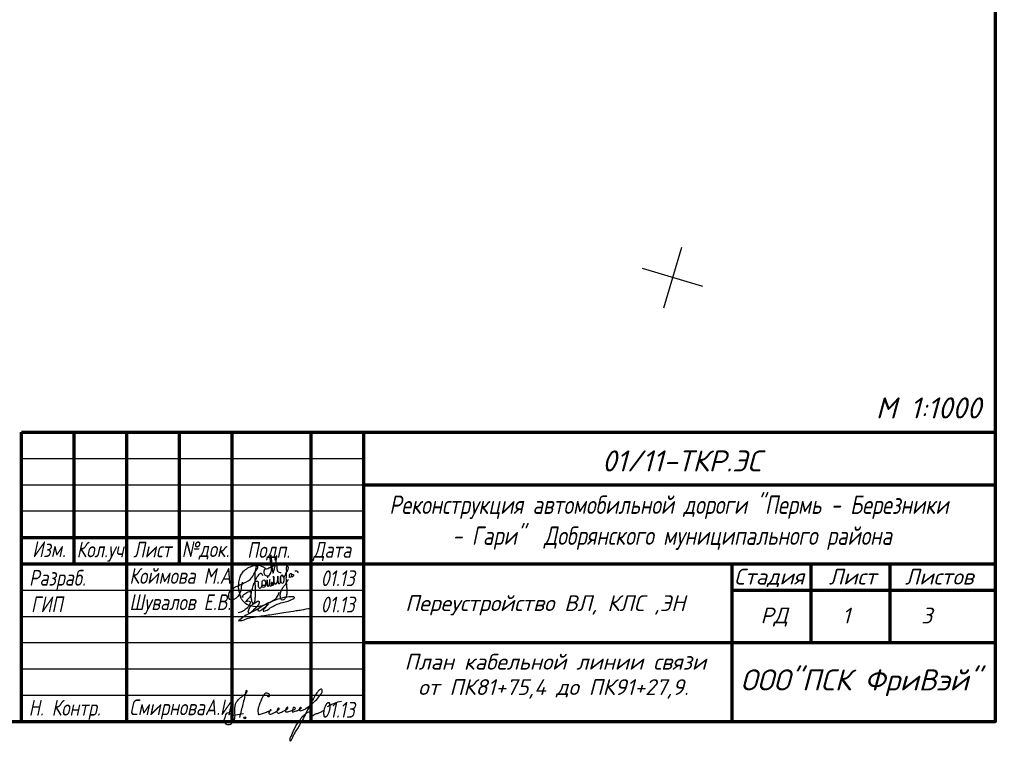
# Model space of a CAD drawing. Header units: millimetres. Extents: x 1808 to 2912, y -1045 to 155.
# Tile 42 of 43: x 2699 to 2886, y -134 to 3. Entities that reach past the tile are written whole.
import ezdxf
from ezdxf.enums import TextEntityAlignment as Align

# ---------------------------------------------------------------- set-up
doc = ezdxf.new("R2010")
doc.units = ezdxf.units.MM
doc.linetypes.add('CONTI', pattern=[0])
doc.layers.add('_Оформление', color=7, linetype='Continuous')
doc.layers.add('SETKR', color=2, linetype='CONTI')
doc.layers.add('ЛИНИЯ', color=7, linetype='Continuous', lineweight=18)
doc.layers.add('проект', color=7, linetype='Continuous', lineweight=80)
doc.layers.add('ЭЛЕКТРИКА', color=1, linetype='Continuous', lineweight=40, plot=False)
doc.styles.add('GPR', font='isocpeui.ttf', dxfattribs={"width": 0.8})
doc.styles.get("Standard").update_dxf_attribs({"font": 'isocpeui.ttf'})

# ---------------------------------------------------------------- blocks, each defined once
blk = doc.blocks.new('A$C14F24BE0')
at = {"lineweight": 30, "true_color": 0x0718b0}
blk.add_hatch(color=164, dxfattribs=at).paths.add_polyline_path([(2.59, -4.28, 1), (2.22, -4.28, 1)])
at = {"color": 164, "lineweight": 30, "true_color": 0x0718b0}
blk.add_line((0.23, -3.77), (2.15, -3.46), dxfattribs=at)
blk.add_circle((2.41, -4.28), 0.188, dxfattribs=at)
for points, knots in [([(-0.49, -3.72), (-0.4, -3.67), (-0.51, -3.26), (-1.23, -3.39), (-1.36, -4.15), (-1.69, -4.88), (-1.23, -5.5), (-0.44, -5.64), (0.2, -5.09), (0.57, -4.33), (0.54, -3.38), (0.5, -2.43), (0.63, -1.37), (1.37, -0.6), (2.2, 0.02), (2.73, 0.41), (2.92, 0.9), (2.57, 0.9), (2.59, 0.63), (2.47, 0.2), (2.22, -1.02), (1.82, -2.53), (1.51, -3.77), (1.4, -4.2)], [0, 0, 0, 0, 0.31279, 0.75166, 1.67129, 2.412495, 2.97956, 3.712448, 4.564632, 5.298338, 6.207276, 7.322922, 8.192226, 9.305227, 10.401145, 11.26622, 11.411446, 11.655096, 11.818609, 12.118108, 13.018743, 15.498507, 16.84405, 16.84405, 16.84405, 16.84405]), ([(6.77, 0.11), (6.76, 0.07), (6.73, -0.05), (6.74, -0.26), (6.95, -0.27), (7.15, -0.16), (7.12, 0.17), (6.85, 0.42), (6.2, 0.43), (5.61, -0.6), (5.24, -1.66), (4.83, -2.72), (4.92, -3.26), (4.94, -3.78), (5.56, -3.51), (6.12, -3.4), (6.78, -3.01), (7.25, -2.99), (7.43, -2.78), (7.27, -2.69), (7.14, -2.97), (7.03, -3.16), (6.94, -3.44), (7.19, -3.67), (7.69, -3.49), (8.14, -3.24), (8.59, -3), (8.8, -2.75), (8.98, -2.54), (8.76, -2.33), (8.62, -2.69), (8.51, -2.93), (8.48, -3.28), (8.82, -3.47), (9.28, -3.21), (9.87, -2.98), (10.27, -2.66), (10.67, -2.44), (10.51, -2.17), (10.3, -2.43), (10.18, -2.64), (10.03, -3.05), (10.56, -3.26), (11.12, -2.88), (11.7, -2.84), (12.08, -2.51), (11.85, -2.28), (11.43, -2.32), (11.57, -2.76), (11.34, -3.01), (11.54, -3.26), (11.93, -3), (12.42, -2.95), (12.75, -2.65), (13.32, -2.45), (12.88, -2.21), (12.76, -2.54), (12.68, -2.85), (13.05, -2.97), (13.47, -2.83), (14.22, -2.43), (15.07, -1.68), (16.11, -0.82), (16.75, 0.01), (17.11, 0.62), (17.14, 0.97), (16.98, 1.19), (16.59, 1.05), (16.17, 0.62), (15.66, -0.17), (15.12, -1.23), (14.28, -2.85), (13.34, -4.76), (12.36, -6.43), (11.67, -7.42), (11.47, -8.1), (11.25, -8.39), (11.12, -8.81), (10.9, -8.35), (11.33, -7.66), (11.76, -6.37), (12.54, -5.08), (13.32, -4.13), (13.8, -3.57), (14.22, -3.31), (14.52, -3.13), (14.9, -3.14), (14.87, -3.51), (14.86, -3.73), (14.92, -4.17), (15.59, -3.55), (16.14, -3.46), (16.83, -3.22), (17.2, -2.96), (17.39, -2.82)], [0, 0, 0, 0, 0.153221, 0.357613, 0.493352, 0.692414, 0.989555, 1.291204, 1.742475, 2.730709, 4.388355, 5.38085, 5.890004, 6.210585, 6.551316, 7.411083, 8.194482, 8.718166, 8.790248, 8.89267, 9.06287, 9.519825, 9.702443, 9.829766, 10.435215, 11.015499, 11.49759, 11.887822, 12.060708, 12.208429, 12.520036, 12.814383, 13.166868, 13.362181, 13.847388, 14.598378, 15.26698, 15.529718, 15.699557, 15.900859, 16.243469, 16.632814, 16.858518, 17.69493, 18.466617, 18.679008, 18.929614, 19.198499, 19.673231, 19.908465, 20.088794, 20.397375, 21.067588, 21.542627, 21.930537, 22.170782, 22.471297, 22.757892, 23.004436, 23.42, 24.091694, 25.523516, 26.827085, 28.102709, 28.675735, 28.89724, 29.125716, 29.34922, 29.98644, 30.948008, 32.136516, 33.563641, 36.408284, 38.532782, 39.355909, 40.072242, 40.473339, 40.729918, 40.841553, 41.667047, 43.020408, 44.981349, 46.112506, 46.72121, 47.181361, 47.566749, 47.800475, 48.112253, 48.4229, 48.579857, 49.244021, 49.968175, 50.605834, 51.320527, 51.320527, 51.320527, 51.320527]), ([(18.13, -2.16), (18.35, -2.03), (18.77, -1.77), (19.66, -1.46), (20.3, -1.14), (20.76, -1.14)], [0, 0, 0, 0, 0.757468, 1.46659, 2.831229, 2.831229, 2.831229, 2.831229])]:
    blk.add_open_spline(points, degree=3, knots=knots, dxfattribs=at)
blk = doc.blocks.new('A$C6218632A')
at = {"layer": 'ЭЛЕКТРИКА', "color": 0, "linetype": 'ByBlock', "lineweight": -2}
for points, knots in [([(6.36, 3.64), (6.34, 3.61), (6.28, 3.54), (6.16, 3.41), (6.14, 3.21), (6.16, 3.02), (6.19, 2.84), (6.24, 2.65), (6.37, 2.43), (6.71, 2.39), (7.05, 2.4), (7.35, 2.66), (7.5, 2.98), (7.6, 3.33), (7.64, 3.67), (7.53, 4.01), (7.52, 4.42), (7.42, 4.86), (7.43, 5.36), (7.26, 5.84), (7.5, 6.11), (7.44, 6.63), (7.64, 4.98), (7.6, 4.73), (7.91, 2.4), (8.05, 3.51), (8.26, 3.99), (8.4, 4.82), (8.52, 5.24), (8.71, 6.31), (8.16, 5.75), (8.51, 4.78), (8.64, 3.91), (8.69, 3.09), (9.18, 3.04), (9.46, 3.01)], [0, 0, 0, 0, 0.118708, 0.283153, 0.508507, 0.683718, 0.861871, 1.055389, 1.281684, 1.56958, 1.999735, 2.263254, 2.727804, 3.03837, 3.345159, 3.748428, 4.084118, 4.590028, 5.05489, 5.630673, 5.896078, 6.1185, 6.753042, 8.372403, 9.622969, 10.077373, 10.810653, 11.454077, 12.34475, 12.956405, 13.008846, 14.522349, 15.372925, 15.922063, 16.654094, 16.654094, 16.654094, 16.654094]), ([(2.03, 1.19), (1.96, 0.79), (1.79, -0.15), (1.58, -1.6), (-0.41, -2.66), (-0.69, -0.61), (0.77, 0.34), (2.4, 0.98), (3.94, 1.79), (4.45, 3.16), (5.1, 3.81), (4.95, 5.05), (4.52, 3.61), (4.41, 2.82), (4.43, 1.47), (4.48, 0.22), (4.56, -0.86), (4.46, -1.72), (4.48, -2.22), (4.21, -3.13), (3.84, -2.45), (3.84, -2.02), (3.7, -1.52), (3.72, -1.12), (3.75, -0.73), (3.85, -0.37), (4.03, 0.02), (4.13, 0.57), (4.43, 1.21), (4.73, 1.96), (5.09, 2.46), (5.66, 3.08), (5.82, 2.66), (5.9, 2.46)], [0, 0, 0, 0, 1.216621, 2.86, 4.494114, 5.503199, 7.547548, 9.093933, 10.97122, 12.45814, 13.183829, 13.892107, 14.667871, 15.870181, 16.997792, 18.479138, 19.702196, 20.248434, 20.972138, 21.575858, 21.938568, 22.632065, 23.04127, 23.45184, 23.813692, 24.214111, 24.564576, 25.103265, 25.878183, 26.701555, 27.423218, 27.986195, 28.483433, 28.483433, 28.483433, 28.483433]), ([(8.16, 4.33), (8, 4.25), (7.65, 4.05), (7.15, 3.91), (6.71, 3.58), (6.42, 3.82), (6.21, 3.94), (6.02, 4.08), (5.8, 4.17), (5.49, 4.3), (5.08, 4.34), (4.41, 4.28), (3.53, 4.09), (2.59, 3.54), (1.83, 2.81), (1.47, 1.87), (1.34, 1), (1.26, 0.15), (1.42, -0.55), (1.57, -1.22), (1.78, -1.85), (2.15, -2.39), (2.78, -2.99), (3.86, -3.41), (5.13, -3.47), (6.45, -3.13), (7.63, -2.51), (8.77, -1.75), (8.97, -0.99), (9.04, -0.7)], [0, 0, 0, 0, 0.550224, 1.191183, 1.622114, 1.939836, 2.19685, 2.348396, 2.641954, 2.905273, 3.358709, 3.86517, 4.910957, 6.036244, 7.099431, 7.97607, 9.014585, 9.751213, 10.50375, 11.158115, 11.811474, 12.458613, 13.119138, 14.38981, 15.828036, 16.881878, 18.42347, 19.87406, 20.731176, 20.731176, 20.731176, 20.731176]), ([(7.71, 0.86), (7.75, 0.84), (7.82, 0.79), (7.83, 0.91), (7.84, 0.98), (7.79, 1.05), (7.74, 1.12), (7.63, 1.12), (7.56, 1.01), (7.58, 0.9), (7.55, 0.74), (7.65, 0.64), (7.76, 0.57), (7.89, 0.55), (7.97, 0.68), (8.04, 0.8), (8.07, 0.93), (8.06, 1.12), (8.07, 1.31), (8.05, 1.55), (8.06, 1.74), (8.02, 1.97), (7.98, 2.64), (8.05, 1.82), (8.05, 1.56), (8.06, 1.4), (8.06, 1.25), (8.09, 1.08), (8.16, 0.96), (8.24, 0.87), (8.41, 0.73), (8.66, 1.02), (8.74, 1.31), (8.81, 1.66), (8.83, 1.91), (8.8, 2.49), (8.83, 2.13), (8.81, 1.94), (8.82, 1.71), (8.84, 1.49), (8.84, 1.3), (8.88, 1.14), (8.89, 0.94), (9.05, 0.95), (9.22, 0.91), (9.34, 1.26), (9.3, 1.56), (9.33, 1.91), (9.25, 2.22), (9.53, 2.52), (9.74, 2.42), (9.86, 2.22), (9.84, 2.55), (9.43, 2.47), (9.3, 2.21), (9.32, 1.94), (9.31, 1.64), (9.29, 1.34), (9.45, 1.13), (9.65, 0.94), (9.89, 1.1), (9.96, 1.27), (10, 1.46), (10.05, 1.69), (10.02, 1.94), (9.99, 2.1), (9.95, 2.24), (9.86, 2.28), (9.77, 2.42), (9.75, 2.27), (9.82, 2.18), (9.96, 2.21), (10.05, 2.3), (10.2, 2.36), (10.24, 2.54), (10.34, 2.72), (10.37, 2.88), (10.43, 3.06), (10.55, 3.18), (10.7, 3.38), (10.77, 3.68), (10.91, 4.06), (10.44, 4.38), (10.43, 4.01), (10.4, 3.75), (10.44, 3.42), (10.44, 3.11), (10.39, 2.78), (10.41, 2.45), (10.36, 2.08), (10.35, 1.73), (10.41, 1.41), (10.41, 1.11), (10.43, 0.84), (10.45, 0.53), (10.47, 0.23), (10.52, -0.13), (10.53, -0.51), (10.52, -0.91), (10.46, -1.33), (10.3, -1.78), (10.03, -2.24), (9.44, -2.27), (9.31, -1.82), (9.26, -1.45), (9.27, -1.03), (9.39, -0.66), (9.55, -0.32), (9.7, 0), (9.87, 0.29), (10.08, 0.54), (10.35, 0.81), (10.53, 1.27), (10.74, 1.57), (10.86, 1.75)], [0, 0, 0, 0, 0.112047, 0.194924, 0.263254, 0.34956, 0.411074, 0.535381, 0.597512, 0.765688, 0.877502, 1.055198, 1.133063, 1.267261, 1.4052, 1.531064, 1.692114, 1.797318, 2.100324, 2.273725, 2.508879, 2.64738, 3.054804, 3.701914, 3.811019, 3.915461, 4.151835, 4.284388, 4.419739, 4.551836, 4.650087, 5.054369, 5.312583, 5.645619, 6.017608, 6.359419, 6.548212, 6.733226, 7.029984, 7.199114, 7.385571, 7.586763, 7.770319, 7.795181, 8.029342, 8.207128, 8.749797, 8.957039, 9.260919, 9.700134, 9.735704, 9.949679, 10.042887, 10.420575, 10.696721, 10.908513, 11.207826, 11.610088, 11.724501, 12.031879, 12.283874, 12.438323, 12.571216, 12.873349, 13.150563, 13.298389, 13.374297, 13.564905, 13.632381, 13.729137, 13.831553, 13.965102, 14.090678, 14.215073, 14.4204, 14.59231, 14.81698, 14.915667, 15.161749, 15.31149, 15.658681, 16.085535, 16.432665, 16.631066, 16.918543, 17.29932, 17.618537, 17.849443, 18.27685, 18.601425, 18.986076, 19.303314, 19.575951, 19.892478, 20.131507, 20.493425, 20.79769, 21.231918, 21.61385, 22.012982, 22.469598, 23.081108, 23.508948, 23.843257, 24.320163, 24.6876, 25.07669, 25.46302, 25.822922, 26.141993, 26.47151, 26.807894, 27.255978, 27.913388, 27.913388, 27.913388, 27.913388]), ([(6.92, 1.97), (6.93, 2), (6.94, 2.08), (6.94, 2.18), (6.94, 2.3), (7.02, 2.37), (7.08, 2.35), (7.1, 2.34)], [0, 0, 0, 0, 0.0785862, 0.242986, 0.3060295, 0.4223142, 0.4868299, 0.4868299, 0.4868299, 0.4868299]), ([(11.08, 2.11), (11.07, 2.18), (11.04, 2.32), (11.04, 2.56), (11.09, 2.83), (11.31, 2.87), (11.43, 2.75), (11.39, 2.65), (11.35, 2.44), (11.4, 2.53), (11.48, 2.59), (11.6, 2.66), (11.73, 2.64), (11.77, 2.55), (11.85, 2.47), (11.76, 2.38), (11.72, 2.26), (11.59, 2.22), (11.44, 2.17), (11.3, 2.15), (11.15, 2.14), (11.05, 2.11), (10.95, 2.12), (10.93, 2.06), (10.92, 2.04)], [0, 0, 0, 0, 0.203114, 0.443788, 0.738793, 0.892148, 1.011452, 1.16472, 1.294079, 1.312018, 1.436857, 1.609751, 1.70903, 1.800525, 1.876218, 2.001803, 2.102334, 2.263861, 2.37303, 2.576259, 2.689773, 2.803296, 2.893038, 2.964801, 2.964801, 2.964801, 2.964801]), ([(12.01, 3.3), (12.09, 3.32), (12.27, 3.37), (12.51, 3.28), (12.65, 3.08), (12.58, 2.97), (12.54, 2.91)], [0, 0, 0, 0, 0.2515771, 0.5409778, 0.7122563, 0.9029155, 0.9029155, 0.9029155, 0.9029155]), ([(4.39, 1.12), (4.52, 1.23), (4.69, 1.36), (4.98, 1.42), (5.11, 1.25), (5.09, 1.06), (5.04, 0.85), (5.06, 0.62), (5.07, 0.37), (5.15, 0.16), (5.33, 0.02), (5.56, 0.08), (5.75, 0.29), (5.86, 0.63), (5.79, 1.03), (5.8, 1.43), (6.17, 1.7), (6.46, 1.37), (6.45, 1.02), (6.45, 0.68), (6.45, 0.37), (6.23, 0.16), (6.02, 0.19), (5.83, 0.23), (5.79, 0.38), (5.76, 0.67), (6.23, 0.58), (6.52, 0.71), (6.73, 0.92), (6.82, 1.19), (6.77, 1.89), (6.81, 1.18), (6.74, 0.9), (6.76, 0.65), (6.79, 0.49), (6.87, 0.4), (6.98, 0.42), (7.11, 0.47), (7.14, 0.62), (7.21, 0.76), (7.21, 0.92), (7.23, 1.04), (7.26, 1.16), (7.26, 1.28), (7.26, 1.42), (7.28, 1.55), (7.27, 1.84), (7.25, 1.44), (7.25, 1.28), (7.25, 1.14), (7.25, 1.06), (7.25, 1.02), (7.25, 0.92), (7.25, 0.77), (7.26, 0.6), (7.34, 0.4), (7.48, 0.46), (7.58, 0.51)], [0, 0, 0, 0, 0.496119, 0.651509, 0.822656, 1.020696, 1.200838, 1.472307, 1.717279, 1.943141, 2.143103, 2.330431, 2.592975, 2.945138, 3.372415, 3.787425, 4.112224, 4.44068, 4.834392, 5.149905, 5.488589, 5.712148, 5.972129, 6.113542, 6.213496, 6.399091, 6.854329, 7.154318, 7.39061, 7.684081, 8.129512, 8.574943, 8.892635, 9.134623, 9.310707, 9.363216, 9.47464, 9.604325, 9.737043, 9.890018, 10.084944, 10.197839, 10.275861, 10.434465, 10.583035, 10.68275, 10.860739, 11.113365, 11.317518, 11.465995, 11.521675, 11.558792, 11.595913, 11.809299, 12.006538, 12.119562, 12.375391, 12.375391, 12.375391, 12.375391])]:
    blk.add_open_spline(points, degree=3, knots=knots, dxfattribs=at)
blk = doc.blocks.new('A$C54C13FF2')
at = {"color": 182, "lineweight": 30}
for points, knots in [([(0.77, 4.58), (0.85, 4.6), (0.97, 4.63), (0.84, 4.51), (0.77, 4.57), (0.73, 4.69), (0.97, 4.92), (1.24, 5.15), (1.64, 5.46), (2, 5.53), (2.28, 5.64), (2.47, 5.51), (2.4, 5.19), (2.34, 4.79), (2.03, 4.33), (1.65, 3.98), (1.49, 3.73), (1.35, 3.61), (1.36, 3.71), (1.54, 3.68), (1.74, 3.8), (2.02, 3.79), (2.36, 3.62), (2.13, 3.08), (1.83, 2.54), (1.19, 2.01), (0.55, 1.68), (0.16, 1.58), (0, 1.54)], [0, 0, 0, 0, 0.144816, 0.240176, 0.309233, 0.378382, 0.62109, 1.127388, 1.559392, 2.061245, 2.251565, 2.417324, 2.630671, 3.138748, 3.667492, 4.230133, 4.648637, 4.66273, 4.699155, 4.824553, 5.091414, 5.41419, 5.649534, 6.060514, 6.795844, 7.695243, 8.4424, 8.924507, 8.924507, 8.924507, 8.924507]), ([(4.46, 2.69), (4.36, 2.67), (4.15, 2.63), (3.94, 2.4), (3.72, 2.25), (3.69, 1.98), (3.98, 1.89), (4.39, 2.02), (4.79, 2.5), (5.41, 2.76), (5.52, 3.19), (5.77, 3.2), (5.69, 3.15), (5.62, 3.02), (5.34, 2.83), (5.13, 2.46), (4.79, 2.26), (4.72, 2.04), (4.72, 1.94), (4.72, 1.83), (4.99, 1.89), (5.42, 1.95), (5.94, 2.43), (6.53, 2.75), (7.03, 3.02), (8.05, 3.5), (9.27, 3.56), (10.19, 4.16), (10.59, 4.22), (10.77, 4.6), (9.83, 4.62), (8.98, 4.52), (7.32, 4.08), (5.38, 3.34), (2.85, 1.65), (1.33, 1.17), (-0.01, -0.02), (0.24, 0.08), (0.6, -0.01), (1.77, 0.56), (3.55, 0.82), (6.14, 1.22), (8.66, 1.57), (10.66, 1.92), (12.26, 2.1), (13.17, 2.39), (13.78, 2.39)], [0, 0, 0, 0, 0.29858, 0.633476, 0.902137, 1.086957, 1.289204, 1.656644, 2.346306, 3.125394, 3.508101, 3.561159, 3.602142, 3.683917, 4.04915, 4.522294, 4.980436, 5.13351, 5.206596, 5.277818, 5.41872, 5.815913, 6.767082, 7.340938, 7.85738, 8.447832, 10.736442, 11.336769, 11.705826, 11.87945, 12.357395, 13.547075, 15.135573, 17.179771, 19.933214, 23.650458, 23.701113, 23.773834, 24.156681, 25.108478, 27.209493, 29.784304, 32.857291, 34.888328, 35.860335, 37.68574, 37.68574, 37.68574, 37.68574]), ([(1.99, 2.13), (1.95, 1.94), (2.28, 2.95), (2.8, 3.1), (3.26, 3.59), (3.83, 3.87), (4.1, 3.39), (3.56, 2.77), (3.09, 2.21), (2.55, 1.78), (2.3, 1.51), (1.96, 1.44), (1.84, 1.8), (1.99, 2.04), (2.02, 2.22), (2.04, 2.28)], [0, 0, 0, 0, 0.580362, 1.313295, 2.149647, 2.566363, 2.821987, 3.502335, 4.656923, 5.1745, 5.551264, 5.7689, 6.051946, 6.413741, 6.602979, 6.602979, 6.602979, 6.602979])]:
    blk.add_open_spline(points, degree=3, knots=knots, dxfattribs=at)
blk = doc.blocks.new('BL_333')
at = {"color": 0}
for p, q in [((0, -6), (0, 6)), ((-6, 0), (6, 0))]:
    blk.add_line(p, q, dxfattribs=at)

msp = doc.modelspace()

# ---------------------------------------------------------------- linework, layer by layer
at = {"layer": '_Оформление', "color": 0, "linetype": 'Continuous', "lineweight": 70}
for p, q in [((2699.31, -75.51), (2884.31, -75.51)), ((2699.31, -130.51), (2699.31, -75.51)), ((2709.31, -100.51), (2709.31, -75.51)), ((2719.31, -130.51), (2719.31, -75.51)), ((2729.31, -100.51), (2729.31, -75.51)), ((2739.31, -130.51), (2739.31, -75.51)), ((2754.31, -130.51), (2754.31, -75.51)), ((2764.31, -130.51), (2764.31, -75.51)), ((2764.31, -85.51), (2884.31, -85.51)), ((2699.31, -95.51), (2764.31, -95.51)), ((2699.31, -100.51), (2884.31, -100.51)), ((2834.31, -130.51), (2834.31, -100.51)), ((2849.31, -115.51), (2849.31, -100.51)), ((2864.31, -115.51), (2864.31, -100.51)), ((2834.31, -105.51), (2884.31, -105.51)), ((2764.31, -115.51), (2884.31, -115.51)), ((2699.31, -130.51), (2884.31, -130.51))]:
    msp.add_line(p, q, dxfattribs=at)
at = {"layer": '_Оформление', "color": 0}
for p, q in [((2884.31, -130.51), (2884.31, -75.51)), ((2699.31, -80.51), (2764.31, -80.51)), ((2699.31, -85.51), (2764.31, -85.51)), ((2764.31, -90.51), (2699.31, -90.51)), ((2699.31, -105.51), (2764.31, -105.51)), ((2699.31, -110.51), (2764.31, -110.51)), ((2699.31, -115.51), (2764.31, -115.51)), ((2699.31, -120.51), (2764.31, -120.51)), ((2699.31, -125.51), (2764.31, -125.51))]:
    msp.add_line(p, q, dxfattribs=at)
at = {"layer": '_Оформление', "lineweight": 70, "ltscale": 200}
msp.add_lwpolyline([(2884.31, 155.37), (1844.1, 155.37), (1844.1, -130.51), (2884.31, -130.51)], close=True, dxfattribs=at)

# ---------------------------------------------------------------- block references
at = {"color": 0, "linetype": 'ByBlock', "lineweight": -2}
msp.add_blockref('A$C6218632A', (2739.18, -105.19), dxfattribs=at)
at = {"color": 0}
msp.add_blockref('A$C54C13FF2', (2740.48, -111.38), dxfattribs=at)
at = {"layer": '_Оформление', "color": 0}
msp.add_blockref('A$C14F24BE0', (2739.31, -125.51), dxfattribs=at)
at = {"layer": 'SETKR', "color": 82, "rotation": 73.41206077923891}
msp.add_blockref('BL_333', (2822.99, -46.12), dxfattribs=at)

# ---------------------------------------------------------------- texts
at = {"layer": '_Оформление', "color": 0, "lineweight": -3, "width": 0.8}
for s, p in [('Изм.  ', (2701.35, -99.25)), ('Кол.уч.  ', (2709.78, -99.31)), ('Лист ', (2720.53, -99.31)), ('№док.  ', (2729.74, -99.25)), ('Подп.', (2742.17, -99.4)), ('Дата', (2754.69, -99.38)), ('Разраб.', (2700.75, -104.68)), ('Коймова М.А.', (2719.8, -104.33)), ('01.13', (2756.16, -104.77)), ('Шувалов Е.В. ', (2719.8, -109.33)), ('ГИП', (2701.11, -109.73)), ('01.13', (2756.16, -109.77)), ('Н. Контр.', (2700.68, -129.38)), ('СмирноваА.И.', (2719.8, -129.29)), ('01.13', (2756.16, -129.77))]:
    msp.add_text(s, height=3, dxfattribs=at).set_placement(p)
at = {"layer": '_Оформление', "color": 0, "lineweight": -3}
for s, height, p in [('Стадия', 3, (2834.67, -104.47)), ('Лист  ', 3, (2852.64, -104.47)), ('Листов', 3, (2867.1, -104.47)), ('РД', 3, (2839.67, -111.84)), ('1', 3, (2855.19, -111.86)), ('3', 3, (2870.19, -111.86)), ('ООО"ПСК ФриВэй" ', 4, (2835.87, -124.59))]:
    msp.add_text(s, height=height, dxfattribs=at).set_placement(p)
at = {"layer": 'ЛИНИЯ', "color": 0, "linetype": 'ByBlock', "style": 'GPR'}
for s, p in [('План кабельной линии связи', (2800.7, -120.64)), ('от ПК81+75,4 до ПК91+27,9.', (2800.33, -125.45))]:
    msp.add_text(s, height=3, dxfattribs=at).set_placement(p, align=Align.CENTER)
at = {"layer": 'проект', "color": 0, "lineweight": -3}
for s, height, p in [('М 1:1000', 4, (2861.57, -72.91)), ('01/11-ТКР.ЭС', 4, (2809.56, -82.98)), ('Переустройство ВЛ, КЛС ,ЭН', 3, (2772.18, -109.5))]:
    msp.add_text(s, height=height, dxfattribs=at).set_placement(p)
at = {"layer": 'проект', "color": 0, "lineweight": -3, "width": 0.8}
for s, p in [('Реконструкция автомобильной дороги "Пермь - Березники', (2769.16, -91.05)), (' - Гари"  Добрянского муниципального района', (2779.36, -96.93))]:
    msp.add_text(s, height=3.5, dxfattribs=at).set_placement(p)

doc.saveas('drawing.dxf')
